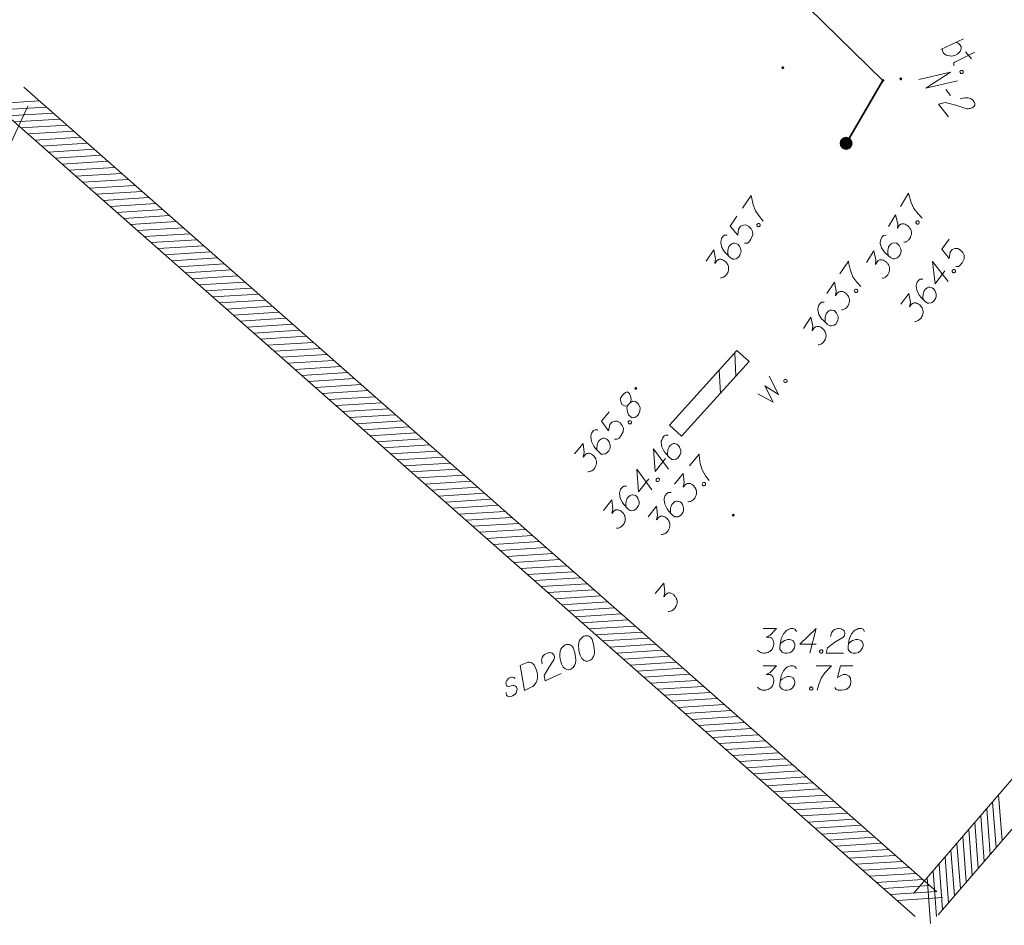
# Model space of a CAD drawing. Header units: metres. Extents: x 5555129 to 5556676, y 5635595 to 5636517.
# Tile 195 of 255: x 5556433 to 5556463, y 5635980 to 5636008. Entities that reach past the tile are written whole.
import ezdxf

# ---------------------------------------------------------------- set-up
doc = ezdxf.new("R2010")
doc.units = ezdxf.units.M
doc.header["$MEASUREMENT"] = 0
doc.linetypes.add('L_0_04', pattern=[1.5, 1, -0.5])
for name, color, linetype, lineweight in [('#digitalizacja', 7, 'Continuous', 18), ('#przekroje', 7, 'L_0_04', 18), ('#skartowane', 7, 'Continuous', 18), ('#zakres', 7, 'Continuous', 18)]:
    doc.layers.add(name, color=color, linetype=linetype, lineweight=lineweight)

# ---------------------------------------------------------------- blocks, each defined once
blk = doc.blocks.new('*U1899')
at = {"layer": '#skartowane', "color": 7, "linetype": 'ByBlock', "lineweight": 18}
blk.add_line((5555346.953, 5636248.832), (5555347.654, 5636249.163), dxfattribs=at)
at = {"layer": '#skartowane', "color": 7, "linetype": 'ByBlock', "lineweight": 18, "flags": 128}
blk.add_lwpolyline([(5555347.422, 5636249.054), (5555347.494, 5636249.022), (5555347.548, 5636248.967), (5555347.577, 5636248.914), (5555347.584, 5636248.851), (5555347.555, 5636248.765), (5555347.482, 5636248.696), (5555347.385, 5636248.646), (5555347.287, 5636248.626), (5555347.122, 5636248.657), (5555347.044, 5636248.723), (5555347.004, 5636248.79), (5555346.997, 5636248.853)], dxfattribs=at)
blk = doc.blocks.new('*U1900')
at = {"layer": '#skartowane', "color": 7, "linetype": 'ByBlock', "lineweight": 18}
for p, q in [((5555347.384, 5636248.445), (5555348.002, 5636248.746)), ((5555347.718, 5636248.763), (5555347.9, 5636248.545))]:
    blk.add_line(p, q, dxfattribs=at)
at = {"layer": '#skartowane', "color": 7, "linetype": 'ByBlock', "lineweight": 18, "flags": 128}
blk.add_lwpolyline([(5555347.362, 5636248.342), (5555347.358, 5636248.349), (5555347.355, 5636248.357), (5555347.353, 5636248.365), (5555347.351, 5636248.373), (5555347.351, 5636248.381), (5555347.351, 5636248.389), (5555347.352, 5636248.397), (5555347.354, 5636248.405), (5555347.357, 5636248.412), (5555347.361, 5636248.42), (5555347.365, 5636248.426), (5555347.37, 5636248.433), (5555347.376, 5636248.438), (5555347.382, 5636248.444), (5555347.389, 5636248.448)], dxfattribs=at)

msp = doc.modelspace()

# ---------------------------------------------------------------- hatches: boundary and pattern name
at = {"layer": '#skartowane', "linetype": 'Continuous', "lineweight": 18}
h = msp.add_hatch(color=7, dxfattribs=at)
edge = h.paths.add_edge_path()
edge.add_arc((5556456.682, 5636006.577), 0.045, 0, 360)
h = msp.add_hatch(color=7, dxfattribs=at)
edge = h.paths.add_edge_path()
edge.add_arc((5556459.752, 5636006.187), 0.045, 0, 360)
h = msp.add_hatch(color=7, dxfattribs=at)
edge = h.paths.add_edge_path()
edge.add_arc((5556460.302, 5636006.237), 0.045, 0, 360)
at = {"layer": '#skartowane', "linetype": 'Continuous', "lineweight": 35}
h = msp.add_hatch(color=7, dxfattribs=at)
edge = h.paths.add_edge_path()
edge.add_arc((5556458.622, 5636004.257), 0.175, 0, 360)
at = {"layer": '#skartowane', "linetype": 'Continuous', "lineweight": 18}
h = msp.add_hatch(color=7, dxfattribs=at)
edge = h.paths.add_edge_path()
edge.add_arc((5556452.172, 5635996.737), 0.045, 0, 360)
h = msp.add_hatch(color=7, dxfattribs=at)
edge = h.paths.add_edge_path()
edge.add_arc((5556455.162, 5635992.847), 0.045, 0, 360)

# ---------------------------------------------------------------- linework, layer by layer
at = {"layer": '#digitalizacja', "color": 36, "linetype": 'Continuous', "lineweight": 18, "true_color": 0x7d3300, "flags": 128}
for points in [[(5556456.079, 5635989.363), (5556456.493, 5635989.363), (5556456.298, 5635989.162), (5556456.168, 5635989.097), (5556456.274, 5635989.097), (5556456.298, 5635989.091), (5556456.31, 5635989.085), (5556456.321, 5635989.079), (5556456.333, 5635989.073), (5556456.357, 5635989.056), (5556456.369, 5635989.038), (5556456.38, 5635989.02), (5556456.386, 5635989.003), (5556456.398, 5635988.961), (5556456.404, 5635988.926), (5556456.404, 5635988.908), (5556456.404, 5635988.884), (5556456.398, 5635988.849), (5556456.392, 5635988.825), (5556456.386, 5635988.802), (5556456.38, 5635988.784), (5556456.375, 5635988.772), (5556456.369, 5635988.761), (5556456.363, 5635988.749), (5556456.351, 5635988.731), (5556456.333, 5635988.707), (5556456.316, 5635988.69), (5556456.304, 5635988.678), (5556456.286, 5635988.666), (5556456.268, 5635988.654), (5556456.245, 5635988.642), (5556456.233, 5635988.636), (5556456.192, 5635988.625), (5556456.156, 5635988.619), (5556456.132, 5635988.613), (5556456.091, 5635988.613), (5556456.044, 5635988.619), (5556456.026, 5635988.625), (5556456.009, 5635988.631), (5556455.991, 5635988.636), (5556455.973, 5635988.648), (5556455.955, 5635988.66), (5556455.926, 5635988.684), (5556455.908, 5635988.707)], [(5556457.101, 5635989.28), (5556457.054, 5635989.345), (5556457.001, 5635989.363), (5556456.918, 5635989.363), (5556456.859, 5635989.339), (5556456.823, 5635989.327), (5556456.794, 5635989.31), (5556456.699, 5635989.203), (5556456.634, 5635989.062), (5556456.617, 5635988.985), (5556456.593, 5635988.814), (5556456.593, 5635988.725), (5556456.617, 5635988.69), (5556456.664, 5635988.642), (5556456.682, 5635988.631), (5556456.741, 5635988.613), (5556456.817, 5635988.613), (5556456.877, 5635988.625), (5556456.918, 5635988.636), (5556456.977, 5635988.684), (5556457.036, 5635988.778), (5556457.054, 5635988.837), (5556457.054, 5635988.884), (5556457.024, 5635988.961), (5556457.001, 5635988.991), (5556456.959, 5635989.014), (5556456.888, 5635989.032), (5556456.835, 5635989.032), (5556456.77, 5635989.014), (5556456.729, 5635988.997), (5556456.658, 5635988.949), (5556456.623, 5635988.92), (5556456.605, 5635988.902)], [(5556457.709, 5635988.89), (5556457.201, 5635988.89), (5556457.709, 5635989.363), (5556457.508, 5635988.613)], [(5556458.146, 5635989.127), (5556458.176, 5635989.239), (5556458.223, 5635989.31), (5556458.276, 5635989.339), (5556458.329, 5635989.357), (5556458.37, 5635989.363), (5556458.4, 5635989.363), (5556458.453, 5635989.357), (5556458.489, 5635989.345), (5556458.506, 5635989.339), (5556458.542, 5635989.321), (5556458.559, 5635989.298), (5556458.571, 5635989.274), (5556458.577, 5635989.257), (5556458.583, 5635989.233), (5556458.583, 5635989.203), (5556458.577, 5635989.174), (5556458.571, 5635989.156), (5556458.559, 5635989.133), (5556458.542, 5635989.109), (5556458.524, 5635989.091), (5556458.282, 5635988.944), (5556458.052, 5635988.772), (5556458.01, 5635988.613), (5556458.548, 5635988.613)], [(5556459.191, 5635989.28), (5556459.144, 5635989.345), (5556459.091, 5635989.363), (5556459.008, 5635989.363), (5556458.949, 5635989.339), (5556458.914, 5635989.327), (5556458.884, 5635989.31), (5556458.79, 5635989.203), (5556458.725, 5635989.062), (5556458.707, 5635988.985), (5556458.683, 5635988.814), (5556458.683, 5635988.725), (5556458.707, 5635988.69), (5556458.754, 5635988.642), (5556458.772, 5635988.631), (5556458.831, 5635988.613), (5556458.908, 5635988.613), (5556458.967, 5635988.625), (5556459.008, 5635988.636), (5556459.067, 5635988.684), (5556459.126, 5635988.778), (5556459.144, 5635988.837), (5556459.144, 5635988.884), (5556459.115, 5635988.961), (5556459.091, 5635988.991), (5556459.05, 5635989.014), (5556458.979, 5635989.032), (5556458.926, 5635989.032), (5556458.861, 5635989.014), (5556458.819, 5635988.997), (5556458.748, 5635988.949), (5556458.713, 5635988.92), (5556458.695, 5635988.902)], [(5556450.589, 5635989.134), (5556450.578, 5635989.129), (5556450.548, 5635989.109), (5556450.529, 5635989.094), (5556450.516, 5635989.081), (5556450.494, 5635989.058), (5556450.469, 5635989.027), (5556450.45, 5635988.999), (5556450.433, 5635988.965), (5556450.426, 5635988.936), (5556450.423, 5635988.902), (5556450.419, 5635988.867), (5556450.417, 5635988.828), (5556450.417, 5635988.801), (5556450.421, 5635988.764), (5556450.429, 5635988.703), (5556450.45, 5635988.615), (5556450.469, 5635988.546), (5556450.496, 5635988.487), (5556450.521, 5635988.447), (5556450.565, 5635988.408), (5556450.593, 5635988.389), (5556450.635, 5635988.369), (5556450.677, 5635988.362), (5556450.695, 5635988.364), (5556450.73, 5635988.374), (5556450.757, 5635988.386), (5556450.797, 5635988.411), (5556450.83, 5635988.439), (5556450.849, 5635988.467), (5556450.875, 5635988.512), (5556450.883, 5635988.535), (5556450.895, 5635988.566), (5556450.901, 5635988.595), (5556450.905, 5635988.616), (5556450.903, 5635988.648), (5556450.903, 5635988.661), (5556450.902, 5635988.693), (5556450.898, 5635988.73), (5556450.894, 5635988.767), (5556450.889, 5635988.791), (5556450.887, 5635988.81), (5556450.883, 5635988.834), (5556450.871, 5635988.887), (5556450.864, 5635988.916), (5556450.857, 5635988.945), (5556450.845, 5635988.985), (5556450.829, 5635989.036), (5556450.821, 5635989.052), (5556450.806, 5635989.071), (5556450.791, 5635989.09), (5556450.76, 5635989.115), (5556450.734, 5635989.129), (5556450.71, 5635989.138), (5556450.682, 5635989.144), (5556450.655, 5635989.145), (5556450.637, 5635989.143), (5556450.618, 5635989.141), (5556450.589, 5635989.134)], [(5556449.303, 5635988.284), (5556449.283, 5635988.398), (5556449.296, 5635988.482), (5556449.332, 5635988.531), (5556449.373, 5635988.569), (5556449.408, 5635988.592), (5556449.435, 5635988.604), (5556449.486, 5635988.621), (5556449.523, 5635988.625), (5556449.541, 5635988.627), (5556449.581, 5635988.626), (5556449.607, 5635988.612), (5556449.628, 5635988.595), (5556449.64, 5635988.582), (5556449.656, 5635988.563), (5556449.668, 5635988.536), (5556449.675, 5635988.506), (5556449.677, 5635988.488), (5556449.676, 5635988.461), (5556449.67, 5635988.433), (5556449.661, 5635988.409), (5556449.503, 5635988.174), (5556449.365, 5635987.922), (5556449.394, 5635987.76), (5556449.882, 5635987.984)], [(5556450.015, 5635988.87), (5556450.004, 5635988.865), (5556449.974, 5635988.845), (5556449.955, 5635988.83), (5556449.942, 5635988.817), (5556449.92, 5635988.794), (5556449.895, 5635988.763), (5556449.875, 5635988.735), (5556449.858, 5635988.701), (5556449.852, 5635988.672), (5556449.848, 5635988.638), (5556449.845, 5635988.604), (5556449.843, 5635988.564), (5556449.842, 5635988.538), (5556449.846, 5635988.501), (5556449.855, 5635988.44), (5556449.876, 5635988.352), (5556449.895, 5635988.282), (5556449.922, 5635988.223), (5556449.947, 5635988.183), (5556449.991, 5635988.145), (5556450.019, 5635988.125), (5556450.061, 5635988.105), (5556450.103, 5635988.098), (5556450.121, 5635988.101), (5556450.156, 5635988.11), (5556450.183, 5635988.122), (5556450.223, 5635988.147), (5556450.256, 5635988.175), (5556450.275, 5635988.204), (5556450.3, 5635988.248), (5556450.309, 5635988.271), (5556450.321, 5635988.303), (5556450.327, 5635988.331), (5556450.33, 5635988.353), (5556450.329, 5635988.384), (5556450.329, 5635988.397), (5556450.328, 5635988.429), (5556450.324, 5635988.466), (5556450.32, 5635988.504), (5556450.315, 5635988.527), (5556450.313, 5635988.546), (5556450.309, 5635988.57), (5556450.297, 5635988.623), (5556450.29, 5635988.652), (5556450.283, 5635988.682), (5556450.271, 5635988.722), (5556450.254, 5635988.773), (5556450.247, 5635988.789), (5556450.232, 5635988.808), (5556450.217, 5635988.827), (5556450.186, 5635988.851), (5556450.16, 5635988.865), (5556450.136, 5635988.874), (5556450.107, 5635988.88), (5556450.081, 5635988.881), (5556450.062, 5635988.879), (5556450.044, 5635988.877), (5556450.015, 5635988.87)], [(5556457.845, 5635988.713), (5556457.874, 5635988.713), (5556457.892, 5635988.701), (5556457.91, 5635988.678), (5556457.91, 5635988.648), (5556457.892, 5635988.625), (5556457.874, 5635988.613), (5556457.845, 5635988.613), (5556457.827, 5635988.625), (5556457.809, 5635988.648), (5556457.809, 5635988.678), (5556457.827, 5635988.701), (5556457.845, 5635988.713)], [(5556448.625, 5635988.232), (5556448.807, 5635988.316), (5556448.847, 5635988.328), (5556448.866, 5635988.33), (5556448.898, 5635988.331), (5556448.919, 5635988.328), (5556448.94, 5635988.325), (5556448.979, 5635988.31), (5556449.005, 5635988.296), (5556449.056, 5635988.255), (5556449.11, 5635988.137), (5556449.13, 5635988.081), (5556449.137, 5635988.051), (5556449.144, 5635988.022), (5556449.151, 5635987.993), (5556449.152, 5635987.961), (5556449.156, 5635987.924), (5556449.157, 5635987.866), (5556449.156, 5635987.839), (5556449.14, 5635987.761), (5556449.117, 5635987.711), (5556449.087, 5635987.665), (5556449.048, 5635987.621), (5556449.01, 5635987.59), (5556448.965, 5635987.563), (5556448.755, 5635987.467), (5556448.625, 5635988.232)], [(5556456.079, 5635988.223), (5556456.493, 5635988.223), (5556456.298, 5635988.022), (5556456.168, 5635987.957), (5556456.274, 5635987.957), (5556456.298, 5635987.951), (5556456.31, 5635987.945), (5556456.321, 5635987.94), (5556456.333, 5635987.934), (5556456.357, 5635987.916), (5556456.369, 5635987.898), (5556456.38, 5635987.881), (5556456.386, 5635987.863), (5556456.398, 5635987.822), (5556456.404, 5635987.786), (5556456.404, 5635987.768), (5556456.404, 5635987.745), (5556456.398, 5635987.709), (5556456.392, 5635987.686), (5556456.386, 5635987.662), (5556456.38, 5635987.644), (5556456.375, 5635987.633), (5556456.369, 5635987.621), (5556456.363, 5635987.609), (5556456.351, 5635987.591), (5556456.333, 5635987.568), (5556456.316, 5635987.55), (5556456.304, 5635987.538), (5556456.286, 5635987.526), (5556456.268, 5635987.514), (5556456.245, 5635987.503), (5556456.233, 5635987.497), (5556456.192, 5635987.485), (5556456.156, 5635987.479), (5556456.132, 5635987.473), (5556456.091, 5635987.473), (5556456.044, 5635987.479), (5556456.026, 5635987.485), (5556456.009, 5635987.491), (5556455.991, 5635987.497), (5556455.973, 5635987.508), (5556455.955, 5635987.52), (5556455.926, 5635987.544), (5556455.908, 5635987.568)], [(5556457.101, 5635988.14), (5556457.054, 5635988.205), (5556457.001, 5635988.223), (5556456.918, 5635988.223), (5556456.859, 5635988.199), (5556456.823, 5635988.188), (5556456.794, 5635988.17), (5556456.699, 5635988.064), (5556456.634, 5635987.922), (5556456.617, 5635987.845), (5556456.593, 5635987.674), (5556456.593, 5635987.585), (5556456.617, 5635987.55), (5556456.664, 5635987.503), (5556456.682, 5635987.491), (5556456.741, 5635987.473), (5556456.817, 5635987.473), (5556456.877, 5635987.485), (5556456.918, 5635987.497), (5556456.977, 5635987.544), (5556457.036, 5635987.638), (5556457.054, 5635987.697), (5556457.054, 5635987.745), (5556457.024, 5635987.822), (5556457.001, 5635987.851), (5556456.959, 5635987.875), (5556456.888, 5635987.892), (5556456.835, 5635987.892), (5556456.77, 5635987.875), (5556456.729, 5635987.857), (5556456.658, 5635987.81), (5556456.623, 5635987.78), (5556456.605, 5635987.762)], [(5556457.703, 5635988.223), (5556458.176, 5635988.223), (5556458.146, 5635988.193), (5556457.975, 5635988.01), (5556457.857, 5635987.845), (5556457.786, 5635987.65), (5556457.739, 5635987.473)], [(5556458.825, 5635988.223), (5556458.453, 5635988.223), (5556458.359, 5635987.869), (5556458.53, 5635987.957), (5556458.63, 5635987.957), (5556458.713, 5635987.904), (5556458.76, 5635987.845), (5556458.772, 5635987.745), (5556458.754, 5635987.644), (5556458.707, 5635987.562), (5556458.624, 5635987.497), (5556458.483, 5635987.473), (5556458.376, 5635987.473), (5556458.323, 5635987.497), (5556458.276, 5635987.562)], [(5556448.474, 5635987.838), (5556448.441, 5635987.868), (5556448.391, 5635987.878), (5556448.354, 5635987.874), (5556448.303, 5635987.857), (5556448.263, 5635987.832), (5556448.213, 5635987.77), (5556448.19, 5635987.708), (5556448.191, 5635987.663), (5556448.205, 5635987.617), (5556448.228, 5635987.595), (5556448.257, 5635987.589), (5556448.27, 5635987.589), (5556448.308, 5635987.593), (5556448.348, 5635987.604), (5556448.406, 5635987.618), (5556448.443, 5635987.622), (5556448.485, 5635987.603), (5556448.513, 5635987.57), (5556448.53, 5635987.519), (5556448.528, 5635987.466), (5556448.507, 5635987.398), (5556448.48, 5635987.36), (5556448.442, 5635987.329), (5556448.39, 5635987.299), (5556448.323, 5635987.275), (5556448.271, 5635987.277), (5556448.237, 5635987.294), (5556448.209, 5635987.326), (5556448.192, 5635987.364), (5556448.193, 5635987.404)], [(5556457.538, 5635987.573), (5556457.567, 5635987.573), (5556457.585, 5635987.562), (5556457.603, 5635987.538), (5556457.603, 5635987.508), (5556457.585, 5635987.485), (5556457.567, 5635987.473), (5556457.538, 5635987.473), (5556457.52, 5635987.485), (5556457.502, 5635987.508), (5556457.502, 5635987.538), (5556457.52, 5635987.562), (5556457.538, 5635987.573)]]:
    msp.add_lwpolyline(points, dxfattribs=at)
at = {"layer": '#przekroje', "color": 7, "linetype": 'Continuous'}
msp.add_line((5556461.679, 5636005.911), (5556461.827, 5636005.725), dxfattribs=at)
at = {"layer": '#przekroje', "color": 7, "linetype": 'Continuous', "flags": 128}
for points in [[(5556460.856, 5636006.217), (5556461.827, 5636006.442), (5556461.069, 5636005.949), (5556462.041, 5636006.173)], [(5556462.119, 5636005.62), (5556462.264, 5636005.654), (5556462.372, 5636005.654), (5556462.437, 5636005.63), (5556462.488, 5636005.6), (5556462.519, 5636005.572), (5556462.536, 5636005.551), (5556462.56, 5636005.509), (5556462.568, 5636005.477), (5556462.571, 5636005.461), (5556462.572, 5636005.426), (5556462.555, 5636005.402), (5556462.535, 5636005.381), (5556462.518, 5636005.368), (5556462.495, 5636005.352), (5556462.461, 5636005.337), (5556462.424, 5636005.327), (5556462.401, 5636005.323), (5556462.367, 5636005.32), (5556462.329, 5636005.321), (5556462.299, 5636005.325), (5556461.99, 5636005.429), (5556461.66, 5636005.513), (5556461.455, 5636005.464), (5556461.768, 5636005.071)]]:
    msp.add_lwpolyline(points, dxfattribs=at)
at = {"layer": '#skartowane', "color": 7, "linetype": 'Continuous', "lineweight": 18}
for p, q in [((5556455.276, 5635997.895), (5556453.206, 5635995.605)), ((5556455.242, 5635997.112), (5556455.207, 5635997.818)), ((5556455.647, 5635997.56), (5556455.276, 5635997.895)), ((5556455.647, 5635997.56), (5556453.577, 5635995.27)), ((5556454.768, 5635996.587), (5556454.732, 5635997.294)), ((5556453.577, 5635995.27), (5556453.206, 5635995.605))]:
    msp.add_line(p, q, dxfattribs=at)
at = {"layer": '#skartowane', "color": 7, "linetype": 'Continuous', "lineweight": 35, "flags": 128}
msp.add_lwpolyline([(5556458.622, 5636004.257), (5556459.752, 5636006.187), (5556443.292, 5636022.297)], dxfattribs=at)
at = {"layer": '#skartowane', "color": 7, "linetype": 'Continuous', "lineweight": 18, "flags": 128}
for points in [[(5556462.196, 5636006.492), (5556462.215, 5636006.469), (5556462.217, 5636006.448), (5556462.21, 5636006.419), (5556462.188, 5636006.4), (5556462.158, 5636006.399), (5556462.138, 5636006.405), (5556462.119, 5636006.428), (5556462.116, 5636006.449), (5556462.123, 5636006.478), (5556462.146, 5636006.496), (5556462.175, 5636006.498), (5556462.196, 5636006.492)], [(5556455.445, 5636002.27), (5556455.713, 5636002.659), (5556455.72, 5636002.618), (5556455.774, 5636002.373), (5556455.844, 5636002.182), (5556455.964, 5636002.014), (5556456.084, 5636001.874)], [(5556460.296, 5636002.32), (5556460.542, 5636002.724), (5556460.552, 5636002.683), (5556460.619, 5636002.442), (5556460.699, 5636002.255), (5556460.829, 5636002.093), (5556460.956, 5636001.961)], [(5556455.275, 5636002.022), (5556455.064, 5636001.715), (5556455.303, 5636001.437), (5556455.327, 5636001.628), (5556455.384, 5636001.711), (5556455.474, 5636001.749), (5556455.55, 5636001.754), (5556455.639, 5636001.707), (5556455.712, 5636001.636), (5556455.753, 5636001.55), (5556455.76, 5636001.445), (5556455.699, 5636001.315), (5556455.639, 5636001.227), (5556455.589, 5636001.197), (5556455.509, 5636001.195)], [(5556459.925, 5636001.71), (5556460.14, 5636002.063), (5556460.21, 5636001.792), (5556460.198, 5636001.647), (5556460.254, 5636001.738), (5556460.271, 5636001.755), (5556460.282, 5636001.762), (5556460.293, 5636001.769), (5556460.305, 5636001.776), (5556460.332, 5636001.787), (5556460.353, 5636001.788), (5556460.374, 5636001.789), (5556460.393, 5636001.785), (5556460.434, 5636001.774), (5556460.467, 5636001.76), (5556460.483, 5636001.751), (5556460.503, 5636001.739), (5556460.53, 5636001.715), (5556460.547, 5636001.698), (5556460.564, 5636001.681), (5556460.576, 5636001.667), (5556460.583, 5636001.655), (5556460.59, 5636001.644), (5556460.597, 5636001.633), (5556460.606, 5636001.614), (5556460.617, 5636001.586), (5556460.623, 5636001.562), (5556460.627, 5636001.546), (5556460.628, 5636001.524), (5556460.629, 5636001.503), (5556460.627, 5636001.477), (5556460.626, 5636001.464), (5556460.614, 5636001.422), (5556460.601, 5636001.389), (5556460.594, 5636001.366), (5556460.572, 5636001.33), (5556460.543, 5636001.293), (5556460.529, 5636001.281), (5556460.514, 5636001.269), (5556460.5, 5636001.257), (5556460.481, 5636001.248), (5556460.462, 5636001.239), (5556460.426, 5636001.226), (5556460.397, 5636001.223)], [(5556455.887, 5636001.766), (5556455.904, 5636001.79), (5556455.924, 5636001.798), (5556455.953, 5636001.799), (5556455.978, 5636001.783), (5556455.987, 5636001.755), (5556455.987, 5636001.733), (5556455.97, 5636001.709), (5556455.95, 5636001.701), (5556455.921, 5636001.7), (5556455.896, 5636001.717), (5556455.887, 5636001.745), (5556455.887, 5636001.766)], [(5556460.766, 5636001.842), (5556460.781, 5636001.867), (5556460.8, 5636001.876), (5556460.83, 5636001.879), (5556460.855, 5636001.863), (5556460.866, 5636001.836), (5556460.867, 5636001.815), (5556460.851, 5636001.79), (5556460.832, 5636001.781), (5556460.803, 5636001.778), (5556460.778, 5636001.793), (5556460.767, 5636001.82), (5556460.766, 5636001.842)], [(5556454.975, 5636001.439), (5556454.895, 5636001.437), (5556454.85, 5636001.404), (5556454.803, 5636001.335), (5556454.79, 5636001.273), (5556454.779, 5636001.237), (5556454.777, 5636001.203), (5556454.811, 5636001.065), (5556454.891, 5636000.931), (5556454.944, 5636000.873), (5556455.072, 5636000.757), (5556455.145, 5636000.707), (5556455.188, 5636000.706), (5556455.254, 5636000.718), (5556455.273, 5636000.726), (5556455.321, 5636000.765), (5556455.365, 5636000.828), (5556455.389, 5636000.883), (5556455.402, 5636000.924), (5556455.397, 5636001), (5556455.352, 5636001.102), (5556455.314, 5636001.15), (5556455.275, 5636001.176), (5556455.195, 5636001.196), (5556455.157, 5636001.193), (5556455.114, 5636001.172), (5556455.059, 5636001.124), (5556455.029, 5636001.08), (5556455.007, 5636001.016), (5556454.998, 5636000.972), (5556454.997, 5636000.887), (5556455.001, 5636000.841), (5556455.006, 5636000.817)], [(5556459.855, 5636001.435), (5556459.775, 5636001.428), (5556459.732, 5636001.392), (5556459.689, 5636001.321), (5556459.679, 5636001.258), (5556459.671, 5636001.222), (5556459.67, 5636001.187), (5556459.712, 5636001.052), (5556459.8, 5636000.922), (5556459.856, 5636000.867), (5556459.99, 5636000.758), (5556460.066, 5636000.712), (5556460.108, 5636000.714), (5556460.173, 5636000.73), (5556460.192, 5636000.739), (5556460.238, 5636000.78), (5556460.278, 5636000.846), (5556460.299, 5636000.902), (5556460.31, 5636000.944), (5556460.3, 5636001.019), (5556460.25, 5636001.118), (5556460.209, 5636001.164), (5556460.169, 5636001.189), (5556460.088, 5636001.203), (5556460.05, 5636001.199), (5556460.009, 5636001.175), (5556459.957, 5636001.124), (5556459.929, 5636001.079), (5556459.91, 5636001.014), (5556459.904, 5636000.969), (5556459.908, 5636000.884), (5556459.915, 5636000.839), (5556459.92, 5636000.814)], [(5556461.783, 5636001.312), (5556461.561, 5636001.014), (5556461.789, 5636000.726), (5556461.82, 5636000.917), (5556461.88, 5636000.997), (5556461.972, 5636001.032), (5556462.048, 5636001.035), (5556462.135, 5636000.984), (5556462.205, 5636000.91), (5556462.243, 5636000.823), (5556462.246, 5636000.718), (5556462.181, 5636000.59), (5556462.117, 5636000.505), (5556462.067, 5636000.476), (5556461.986, 5636000.477)], [(5556454.329, 5636000.644), (5556454.563, 5636000.985), (5556454.618, 5636000.711), (5556454.598, 5636000.567), (5556454.658, 5636000.654), (5556454.676, 5636000.67), (5556454.688, 5636000.677), (5556454.699, 5636000.683), (5556454.711, 5636000.69), (5556454.739, 5636000.699), (5556454.76, 5636000.699), (5556454.782, 5636000.698), (5556454.8, 5636000.693), (5556454.84, 5636000.68), (5556454.873, 5636000.664), (5556454.887, 5636000.654), (5556454.907, 5636000.641), (5556454.933, 5636000.616), (5556454.949, 5636000.598), (5556454.965, 5636000.58), (5556454.976, 5636000.565), (5556454.983, 5636000.553), (5556454.989, 5636000.542), (5556454.995, 5636000.53), (5556455.003, 5636000.51), (5556455.013, 5636000.482), (5556455.017, 5636000.458), (5556455.02, 5636000.441), (5556455.02, 5636000.42), (5556455.02, 5636000.399), (5556455.016, 5636000.373), (5556455.014, 5636000.359), (5556455.001, 5636000.319), (5556454.986, 5636000.286), (5556454.977, 5636000.263), (5556454.954, 5636000.229), (5556454.922, 5636000.194), (5556454.907, 5636000.182), (5556454.892, 5636000.171), (5556454.877, 5636000.16), (5556454.858, 5636000.152), (5556454.838, 5636000.144), (5556454.802, 5636000.133), (5556454.772, 5636000.132)], [(5556459.254, 5636000.604), (5556459.469, 5636000.958), (5556459.539, 5636000.687), (5556459.527, 5636000.542), (5556459.582, 5636000.633), (5556459.599, 5636000.65), (5556459.611, 5636000.657), (5556459.622, 5636000.664), (5556459.633, 5636000.671), (5556459.66, 5636000.682), (5556459.682, 5636000.683), (5556459.703, 5636000.684), (5556459.721, 5636000.68), (5556459.763, 5636000.668), (5556459.796, 5636000.655), (5556459.811, 5636000.646), (5556459.831, 5636000.634), (5556459.859, 5636000.61), (5556459.876, 5636000.593), (5556459.893, 5636000.576), (5556459.905, 5636000.561), (5556459.912, 5636000.55), (5556459.919, 5636000.539), (5556459.926, 5636000.528), (5556459.935, 5636000.508), (5556459.946, 5636000.481), (5556459.952, 5636000.457), (5556459.956, 5636000.441), (5556459.957, 5636000.419), (5556459.958, 5636000.398), (5556459.955, 5636000.372), (5556459.954, 5636000.359), (5556459.943, 5636000.317), (5556459.93, 5636000.284), (5556459.922, 5636000.26), (5556459.901, 5636000.225), (5556459.871, 5636000.188), (5556459.857, 5636000.176), (5556459.843, 5636000.164), (5556459.829, 5636000.152), (5556459.809, 5636000.143), (5556459.79, 5636000.134), (5556459.755, 5636000.121), (5556459.725, 5636000.118)], [(5556458.431, 5636000.248), (5556458.694, 5636000.64), (5556458.702, 5636000.599), (5556458.759, 5636000.355), (5556458.831, 5636000.165), (5556458.953, 5635999.998), (5556459.074, 5635999.86)], [(5556461.655, 5636000.348), (5556461.352, 5635999.941), (5556461.276, 5636000.63), (5556461.758, 5636000.021)], [(5556460.979, 5636000.093), (5556460.899, 5636000.093), (5556460.853, 5636000.061), (5556460.804, 5635999.995), (5556460.787, 5635999.934), (5556460.776, 5635999.898), (5556460.772, 5635999.864), (5556460.801, 5635999.725), (5556460.876, 5635999.588), (5556460.927, 5635999.528), (5556461.05, 5635999.407), (5556461.121, 5635999.354), (5556461.164, 5635999.352), (5556461.23, 5635999.361), (5556461.25, 5635999.369), (5556461.3, 5635999.405), (5556461.345, 5635999.467), (5556461.371, 5635999.521), (5556461.386, 5635999.562), (5556461.384, 5635999.637), (5556461.343, 5635999.741), (5556461.306, 5635999.79), (5556461.268, 5635999.819), (5556461.189, 5635999.841), (5556461.151, 5635999.839), (5556461.108, 5635999.82), (5556461.051, 5635999.774), (5556461.02, 5635999.731), (5556460.995, 5635999.669), (5556460.985, 5635999.625), (5556460.98, 5635999.54), (5556460.983, 5635999.494), (5556460.986, 5635999.469)], [(5556461.878, 5636000.351), (5556461.896, 5636000.375), (5556461.916, 5636000.382), (5556461.945, 5636000.382), (5556461.969, 5636000.365), (5556461.977, 5636000.336), (5556461.976, 5636000.315), (5556461.959, 5636000.291), (5556461.939, 5636000.284), (5556461.909, 5636000.284), (5556461.885, 5636000.302), (5556461.877, 5636000.33), (5556461.878, 5636000.351)], [(5556458.033, 5635999.654), (5556458.264, 5635999.998), (5556458.322, 5635999.724), (5556458.303, 5635999.58), (5556458.363, 5635999.668), (5556458.381, 5635999.685), (5556458.392, 5635999.691), (5556458.404, 5635999.698), (5556458.415, 5635999.704), (5556458.443, 5635999.714), (5556458.464, 5635999.714), (5556458.485, 5635999.714), (5556458.504, 5635999.709), (5556458.544, 5635999.696), (5556458.577, 5635999.681), (5556458.592, 5635999.671), (5556458.612, 5635999.658), (5556458.638, 5635999.633), (5556458.654, 5635999.615), (5556458.67, 5635999.597), (5556458.682, 5635999.582), (5556458.688, 5635999.571), (5556458.695, 5635999.559), (5556458.701, 5635999.548), (5556458.709, 5635999.528), (5556458.719, 5635999.5), (5556458.724, 5635999.476), (5556458.727, 5635999.459), (5556458.727, 5635999.438), (5556458.727, 5635999.417), (5556458.724, 5635999.391), (5556458.722, 5635999.378), (5556458.709, 5635999.337), (5556458.694, 5635999.304), (5556458.686, 5635999.281), (5556458.663, 5635999.247), (5556458.632, 5635999.211), (5556458.617, 5635999.199), (5556458.602, 5635999.188), (5556458.587, 5635999.176), (5556458.568, 5635999.168), (5556458.548, 5635999.16), (5556458.512, 5635999.149), (5556458.482, 5635999.147)], [(5556458.879, 5635999.749), (5556458.895, 5635999.773), (5556458.915, 5635999.782), (5556458.944, 5635999.783), (5556458.969, 5635999.767), (5556458.979, 5635999.739), (5556458.979, 5635999.718), (5556458.962, 5635999.693), (5556458.942, 5635999.685), (5556458.913, 5635999.683), (5556458.888, 5635999.7), (5556458.879, 5635999.728), (5556458.879, 5635999.749)], [(5556460.303, 5635999.322), (5556460.55, 5635999.654), (5556460.595, 5635999.378), (5556460.569, 5635999.235), (5556460.633, 5635999.32), (5556460.651, 5635999.335), (5556460.663, 5635999.341), (5556460.675, 5635999.347), (5556460.687, 5635999.353), (5556460.715, 5635999.362), (5556460.736, 5635999.361), (5556460.758, 5635999.36), (5556460.775, 5635999.354), (5556460.816, 5635999.339), (5556460.848, 5635999.322), (5556460.862, 5635999.311), (5556460.881, 5635999.297), (5556460.906, 5635999.272), (5556460.921, 5635999.253), (5556460.937, 5635999.234), (5556460.947, 5635999.219), (5556460.953, 5635999.207), (5556460.959, 5635999.195), (5556460.965, 5635999.183), (5556460.972, 5635999.163), (5556460.981, 5635999.135), (5556460.984, 5635999.11), (5556460.987, 5635999.094), (5556460.986, 5635999.072), (5556460.984, 5635999.051), (5556460.98, 5635999.025), (5556460.978, 5635999.012), (5556460.962, 5635998.972), (5556460.946, 5635998.94), (5556460.937, 5635998.917), (5556460.912, 5635998.884), (5556460.879, 5635998.85), (5556460.864, 5635998.839), (5556460.848, 5635998.828), (5556460.833, 5635998.818), (5556460.813, 5635998.811), (5556460.793, 5635998.803), (5556460.756, 5635998.794), (5556460.727, 5635998.794)], [(5556457.951, 5635999.383), (5556457.871, 5635999.38), (5556457.826, 5635999.345), (5556457.78, 5635999.277), (5556457.767, 5635999.215), (5556457.757, 5635999.179), (5556457.755, 5635999.144), (5556457.791, 5635999.006), (5556457.873, 5635998.874), (5556457.926, 5635998.816), (5556458.055, 5635998.701), (5556458.129, 5635998.652), (5556458.172, 5635998.652), (5556458.237, 5635998.665), (5556458.257, 5635998.673), (5556458.304, 5635998.712), (5556458.347, 5635998.776), (5556458.37, 5635998.831), (5556458.384, 5635998.872), (5556458.377, 5635998.948), (5556458.332, 5635999.049), (5556458.292, 5635999.097), (5556458.253, 5635999.123), (5556458.173, 5635999.142), (5556458.135, 5635999.138), (5556458.093, 5635999.117), (5556458.038, 5635999.068), (5556458.009, 5635999.024), (5556457.987, 5635998.96), (5556457.979, 5635998.916), (5556457.979, 5635998.831), (5556457.984, 5635998.785), (5556457.988, 5635998.76)], [(5556457.313, 5635998.58), (5556457.543, 5635998.924), (5556457.602, 5635998.65), (5556457.583, 5635998.506), (5556457.642, 5635998.594), (5556457.661, 5635998.61), (5556457.672, 5635998.617), (5556457.683, 5635998.624), (5556457.695, 5635998.63), (5556457.723, 5635998.64), (5556457.744, 5635998.64), (5556457.765, 5635998.64), (5556457.783, 5635998.635), (5556457.824, 5635998.622), (5556457.857, 5635998.607), (5556457.872, 5635998.597), (5556457.891, 5635998.584), (5556457.918, 5635998.559), (5556457.934, 5635998.541), (5556457.95, 5635998.523), (5556457.962, 5635998.508), (5556457.968, 5635998.497), (5556457.975, 5635998.485), (5556457.981, 5635998.474), (5556457.989, 5635998.454), (5556457.999, 5635998.426), (5556458.004, 5635998.402), (5556458.007, 5635998.385), (5556458.007, 5635998.364), (5556458.007, 5635998.343), (5556458.004, 5635998.316), (5556458.002, 5635998.303), (5556457.989, 5635998.262), (5556457.974, 5635998.23), (5556457.966, 5635998.207), (5556457.943, 5635998.172), (5556457.912, 5635998.137), (5556457.897, 5635998.125), (5556457.882, 5635998.114), (5556457.867, 5635998.102), (5556457.848, 5635998.094), (5556457.828, 5635998.086), (5556457.792, 5635998.075), (5556457.762, 5635998.073)], [(5556455.912, 5635996.571), (5556456.384, 5635996.311), (5556456.135, 5635996.819), (5556456.545, 5635996.551), (5556456.263, 5635997.117)], [(5556456.712, 5635996.98), (5556456.728, 5635997.004), (5556456.748, 5635997.012), (5556456.778, 5635997.014), (5556456.802, 5635996.997), (5556456.812, 5635996.969), (5556456.812, 5635996.948), (5556456.795, 5635996.924), (5556456.776, 5635996.916), (5556456.746, 5635996.914), (5556456.722, 5635996.93), (5556456.712, 5635996.958), (5556456.712, 5635996.98)], [(5556451.943, 5635996.233), (5556451.995, 5635996.297), (5556452.005, 5635996.319), (5556452.027, 5635996.393), (5556452.024, 5635996.464), (5556451.975, 5635996.58), (5556451.907, 5635996.628), (5556451.858, 5635996.615), (5556451.792, 5635996.562), (5556451.755, 5635996.516), (5556451.697, 5635996.418), (5556451.698, 5635996.372), (5556451.729, 5635996.27), (5556451.748, 5635996.247), (5556451.825, 5635996.2), (5556451.867, 5635996.196), (5556451.943, 5635996.233), (5556451.902, 5635996.145), (5556451.914, 5635996.02), (5556451.953, 5635995.928), (5556451.972, 5635995.904), (5556452.063, 5635995.838), (5556452.142, 5635995.842), (5556452.205, 5635995.882), (5556452.25, 5635995.937), (5556452.298, 5635996.043), (5556452.309, 5635996.14), (5556452.26, 5635996.249), (5556452.237, 5635996.276), (5556452.16, 5635996.331), (5556452.066, 5635996.346), (5556451.995, 5635996.297)], [(5556451.352, 5635996.022), (5556451.117, 5635995.733), (5556451.332, 5635995.436), (5556451.371, 5635995.625), (5556451.435, 5635995.703), (5556451.528, 5635995.733), (5556451.604, 5635995.733), (5556451.689, 5635995.678), (5556451.755, 5635995.601), (5556451.79, 5635995.512), (5556451.788, 5635995.407), (5556451.717, 5635995.282), (5556451.649, 5635995.2), (5556451.598, 5635995.174), (5556451.517, 5635995.178)], [(5556451.941, 5635995.717), (5556451.96, 5635995.739), (5556451.98, 5635995.746), (5556452.009, 5635995.745), (5556452.032, 5635995.726), (5556452.039, 5635995.697), (5556452.037, 5635995.676), (5556452.019, 5635995.653), (5556451.998, 5635995.647), (5556451.969, 5635995.648), (5556451.946, 5635995.667), (5556451.939, 5635995.695), (5556451.941, 5635995.717)], [(5556451.005, 5635995.466), (5556450.925, 5635995.47), (5556450.878, 5635995.44), (5556450.826, 5635995.376), (5556450.807, 5635995.316), (5556450.793, 5635995.281), (5556450.788, 5635995.247), (5556450.811, 5635995.106), (5556450.88, 5635994.966), (5556450.928, 5635994.904), (5556451.046, 5635994.778), (5556451.115, 5635994.722), (5556451.157, 5635994.718), (5556451.224, 5635994.724), (5556451.244, 5635994.731), (5556451.295, 5635994.765), (5556451.344, 5635994.825), (5556451.372, 5635994.878), (5556451.389, 5635994.917), (5556451.389, 5635994.993), (5556451.353, 5635995.098), (5556451.319, 5635995.149), (5556451.282, 5635995.179), (5556451.204, 5635995.205), (5556451.166, 5635995.205), (5556451.122, 5635995.188), (5556451.063, 5635995.144), (5556451.03, 5635995.103), (5556451.002, 5635995.042), (5556450.99, 5635994.999), (5556450.982, 5635994.914), (5556450.982, 5635994.868), (5556450.985, 5635994.843)], [(5556453.167, 5635995.302), (5556453.087, 5635995.306), (5556453.039, 5635995.276), (5556452.987, 5635995.212), (5556452.968, 5635995.151), (5556452.955, 5635995.116), (5556452.95, 5635995.082), (5556452.973, 5635994.942), (5556453.042, 5635994.802), (5556453.09, 5635994.74), (5556453.208, 5635994.613), (5556453.276, 5635994.557), (5556453.319, 5635994.553), (5556453.385, 5635994.56), (5556453.406, 5635994.566), (5556453.457, 5635994.601), (5556453.505, 5635994.66), (5556453.533, 5635994.713), (5556453.55, 5635994.753), (5556453.551, 5635994.829), (5556453.515, 5635994.934), (5556453.48, 5635994.985), (5556453.444, 5635995.015), (5556453.366, 5635995.041), (5556453.328, 5635995.041), (5556453.283, 5635995.024), (5556453.225, 5635994.98), (5556453.191, 5635994.939), (5556453.164, 5635994.877), (5556453.152, 5635994.834), (5556453.144, 5635994.749), (5556453.144, 5635994.703), (5556453.147, 5635994.678)], [(5556450.296, 5635994.726), (5556450.557, 5635995.047), (5556450.59, 5635994.769), (5556450.558, 5635994.627), (5556450.625, 5635994.709), (5556450.644, 5635994.724), (5556450.657, 5635994.729), (5556450.669, 5635994.735), (5556450.681, 5635994.74), (5556450.709, 5635994.747), (5556450.73, 5635994.745), (5556450.752, 5635994.743), (5556450.769, 5635994.737), (5556450.809, 5635994.72), (5556450.84, 5635994.702), (5556450.854, 5635994.691), (5556450.872, 5635994.676), (5556450.896, 5635994.649), (5556450.91, 5635994.629), (5556450.925, 5635994.61), (5556450.935, 5635994.594), (5556450.94, 5635994.582), (5556450.946, 5635994.57), (5556450.951, 5635994.558), (5556450.957, 5635994.538), (5556450.964, 5635994.509), (5556450.967, 5635994.484), (5556450.969, 5635994.467), (5556450.967, 5635994.446), (5556450.965, 5635994.425), (5556450.959, 5635994.399), (5556450.956, 5635994.386), (5556450.939, 5635994.347), (5556450.921, 5635994.316), (5556450.911, 5635994.294), (5556450.885, 5635994.262), (5556450.85, 5635994.229), (5556450.834, 5635994.219), (5556450.819, 5635994.209), (5556450.803, 5635994.199), (5556450.783, 5635994.192), (5556450.762, 5635994.186), (5556450.725, 5635994.178), (5556450.696, 5635994.179)], [(5556453.085, 5635994.584), (5556452.764, 5635994.19), (5556452.719, 5635994.882), (5556453.173, 5635994.253)], [(5556453.815, 5635994.356), (5556454.114, 5635994.722), (5556454.118, 5635994.681), (5556454.151, 5635994.432), (5556454.205, 5635994.236), (5556454.311, 5635994.058), (5556454.419, 5635993.91)], [(5556452.574, 5635993.957), (5556452.253, 5635993.563), (5556452.208, 5635994.255), (5556452.662, 5635993.626)], [(5556453.364, 5635993.802), (5556453.625, 5635994.123), (5556453.657, 5635993.845), (5556453.626, 5635993.703), (5556453.693, 5635993.786), (5556453.712, 5635993.8), (5556453.724, 5635993.806), (5556453.736, 5635993.811), (5556453.748, 5635993.816), (5556453.777, 5635993.823), (5556453.798, 5635993.821), (5556453.819, 5635993.819), (5556453.837, 5635993.813), (5556453.876, 5635993.796), (5556453.908, 5635993.778), (5556453.921, 5635993.767), (5556453.94, 5635993.752), (5556453.963, 5635993.725), (5556453.978, 5635993.705), (5556453.993, 5635993.686), (5556454.002, 5635993.67), (5556454.008, 5635993.658), (5556454.013, 5635993.646), (5556454.019, 5635993.634), (5556454.025, 5635993.614), (5556454.032, 5635993.585), (5556454.035, 5635993.56), (5556454.036, 5635993.544), (5556454.034, 5635993.522), (5556454.032, 5635993.501), (5556454.027, 5635993.475), (5556454.024, 5635993.462), (5556454.007, 5635993.423), (5556453.989, 5635993.392), (5556453.979, 5635993.37), (5556453.952, 5635993.338), (5556453.918, 5635993.305), (5556453.902, 5635993.295), (5556453.886, 5635993.285), (5556453.871, 5635993.275), (5556453.85, 5635993.269), (5556453.83, 5635993.262), (5556453.793, 5635993.254), (5556453.764, 5635993.255)], [(5556452.797, 5635993.95), (5556452.816, 5635993.973), (5556452.836, 5635993.979), (5556452.865, 5635993.978), (5556452.888, 5635993.959), (5556452.895, 5635993.931), (5556452.893, 5635993.91), (5556452.875, 5635993.887), (5556452.854, 5635993.88), (5556452.825, 5635993.882), (5556452.802, 5635993.9), (5556452.795, 5635993.929), (5556452.797, 5635993.95)], [(5556454.214, 5635993.818), (5556454.233, 5635993.841), (5556454.253, 5635993.847), (5556454.283, 5635993.846), (5556454.306, 5635993.827), (5556454.313, 5635993.798), (5556454.311, 5635993.777), (5556454.292, 5635993.754), (5556454.272, 5635993.748), (5556454.242, 5635993.749), (5556454.219, 5635993.768), (5556454.212, 5635993.797), (5556454.214, 5635993.818)], [(5556451.887, 5635993.732), (5556451.807, 5635993.736), (5556451.76, 5635993.706), (5556451.708, 5635993.642), (5556451.689, 5635993.581), (5556451.675, 5635993.546), (5556451.671, 5635993.512), (5556451.693, 5635993.372), (5556451.762, 5635993.232), (5556451.81, 5635993.17), (5556451.928, 5635993.043), (5556451.997, 5635992.987), (5556452.039, 5635992.983), (5556452.106, 5635992.99), (5556452.126, 5635992.996), (5556452.177, 5635993.031), (5556452.226, 5635993.09), (5556452.254, 5635993.144), (5556452.271, 5635993.183), (5556452.271, 5635993.259), (5556452.236, 5635993.364), (5556452.201, 5635993.415), (5556452.164, 5635993.445), (5556452.086, 5635993.471), (5556452.048, 5635993.471), (5556452.004, 5635993.454), (5556451.945, 5635993.41), (5556451.912, 5635993.369), (5556451.885, 5635993.307), (5556451.872, 5635993.264), (5556451.864, 5635993.179), (5556451.865, 5635993.133), (5556451.867, 5635993.108)], [(5556453.256, 5635993.54), (5556453.176, 5635993.544), (5556453.129, 5635993.514), (5556453.076, 5635993.45), (5556453.057, 5635993.389), (5556453.044, 5635993.354), (5556453.039, 5635993.32), (5556453.062, 5635993.18), (5556453.131, 5635993.04), (5556453.179, 5635992.978), (5556453.297, 5635992.851), (5556453.366, 5635992.795), (5556453.408, 5635992.791), (5556453.474, 5635992.798), (5556453.495, 5635992.804), (5556453.546, 5635992.839), (5556453.594, 5635992.898), (5556453.622, 5635992.952), (5556453.639, 5635992.991), (5556453.64, 5635993.067), (5556453.604, 5635993.172), (5556453.57, 5635993.223), (5556453.533, 5635993.253), (5556453.455, 5635993.279), (5556453.417, 5635993.279), (5556453.373, 5635993.262), (5556453.314, 5635993.218), (5556453.281, 5635993.177), (5556453.253, 5635993.115), (5556453.241, 5635993.072), (5556453.233, 5635992.987), (5556453.233, 5635992.941), (5556453.236, 5635992.916)], [(5556451.178, 5635992.992), (5556451.439, 5635993.312), (5556451.472, 5635993.034), (5556451.44, 5635992.893), (5556451.507, 5635992.975), (5556451.527, 5635992.99), (5556451.539, 5635992.995), (5556451.551, 5635993.001), (5556451.563, 5635993.006), (5556451.591, 5635993.013), (5556451.613, 5635993.011), (5556451.634, 5635993.009), (5556451.651, 5635993.002), (5556451.691, 5635992.985), (5556451.722, 5635992.968), (5556451.736, 5635992.956), (5556451.754, 5635992.942), (5556451.778, 5635992.915), (5556451.792, 5635992.895), (5556451.807, 5635992.876), (5556451.817, 5635992.86), (5556451.822, 5635992.848), (5556451.828, 5635992.836), (5556451.833, 5635992.824), (5556451.839, 5635992.803), (5556451.846, 5635992.775), (5556451.849, 5635992.75), (5556451.851, 5635992.733), (5556451.849, 5635992.712), (5556451.847, 5635992.691), (5556451.841, 5635992.665), (5556451.838, 5635992.652), (5556451.821, 5635992.613), (5556451.803, 5635992.581), (5556451.793, 5635992.559), (5556451.767, 5635992.527), (5556451.732, 5635992.494), (5556451.717, 5635992.484), (5556451.701, 5635992.474), (5556451.685, 5635992.464), (5556451.665, 5635992.458), (5556451.644, 5635992.452), (5556451.607, 5635992.444), (5556451.578, 5635992.445)], [(5556452.547, 5635992.8), (5556452.808, 5635993.12), (5556452.84, 5635992.842), (5556452.809, 5635992.701), (5556452.876, 5635992.783), (5556452.895, 5635992.798), (5556452.907, 5635992.803), (5556452.919, 5635992.809), (5556452.931, 5635992.814), (5556452.96, 5635992.821), (5556452.981, 5635992.819), (5556453.002, 5635992.817), (5556453.02, 5635992.81), (5556453.059, 5635992.793), (5556453.091, 5635992.776), (5556453.104, 5635992.764), (5556453.123, 5635992.749), (5556453.146, 5635992.723), (5556453.161, 5635992.703), (5556453.176, 5635992.684), (5556453.185, 5635992.668), (5556453.191, 5635992.656), (5556453.196, 5635992.644), (5556453.202, 5635992.632), (5556453.208, 5635992.611), (5556453.215, 5635992.583), (5556453.218, 5635992.558), (5556453.219, 5635992.541), (5556453.217, 5635992.52), (5556453.215, 5635992.499), (5556453.21, 5635992.473), (5556453.207, 5635992.46), (5556453.19, 5635992.421), (5556453.172, 5635992.389), (5556453.162, 5635992.367), (5556453.135, 5635992.335), (5556453.101, 5635992.302), (5556453.085, 5635992.292), (5556453.069, 5635992.282), (5556453.054, 5635992.272), (5556453.033, 5635992.266), (5556453.013, 5635992.26), (5556452.976, 5635992.252), (5556452.947, 5635992.253)], [(5556452.77, 5635990.441), (5556453.031, 5635990.762), (5556453.064, 5635990.484), (5556453.032, 5635990.342), (5556453.099, 5635990.424), (5556453.119, 5635990.439), (5556453.131, 5635990.444), (5556453.143, 5635990.45), (5556453.155, 5635990.455), (5556453.183, 5635990.462), (5556453.205, 5635990.46), (5556453.226, 5635990.458), (5556453.243, 5635990.452), (5556453.283, 5635990.435), (5556453.314, 5635990.417), (5556453.328, 5635990.406), (5556453.346, 5635990.391), (5556453.37, 5635990.364), (5556453.384, 5635990.344), (5556453.399, 5635990.325), (5556453.409, 5635990.309), (5556453.414, 5635990.297), (5556453.42, 5635990.285), (5556453.425, 5635990.273), (5556453.432, 5635990.253), (5556453.439, 5635990.224), (5556453.441, 5635990.199), (5556453.443, 5635990.182), (5556453.441, 5635990.161), (5556453.439, 5635990.14), (5556453.433, 5635990.114), (5556453.43, 5635990.101), (5556453.413, 5635990.062), (5556453.395, 5635990.031), (5556453.385, 5635990.009), (5556453.359, 5635989.977), (5556453.324, 5635989.944), (5556453.309, 5635989.934), (5556453.293, 5635989.924), (5556453.277, 5635989.914), (5556453.257, 5635989.907), (5556453.236, 5635989.901), (5556453.2, 5635989.893), (5556453.17, 5635989.894)]]:
    msp.add_lwpolyline(points, dxfattribs=at)
at = {"layer": '#skartowane', "color": 7, "linetype": 'Continuous', "lineweight": 35}
msp.add_circle((5556458.622, 5636004.257), 0.175, dxfattribs=at)
at = {"layer": '#zakres', "color": 134, "linetype": 'Continuous', "lineweight": 18}
for p, q in [((5556460.692, 5635981.233), (5556491.954, 5636017.578)), ((5556461.451, 5635980.581), (5556492.712, 5636016.926)), ((5556433.402, 5636005.982), (5556461.402, 5635981.282)), ((5556432.478, 5636005.471), (5556433.875, 5636005.559)), ((5556416.231, 5635968.292), (5556433.525, 5636005.396)), ((5556432.688, 5636005.286), (5556434.085, 5636005.373)), ((5556432.741, 5636005.232), (5556460.741, 5635980.532)), ((5556432.898, 5636005.101), (5556434.295, 5636005.188)), ((5556433.108, 5636004.915), (5556434.505, 5636005.003)), ((5556433.318, 5636004.73), (5556434.715, 5636004.818)), ((5556433.528, 5636004.545), (5556434.925, 5636004.632)), ((5556433.738, 5636004.36), (5556435.135, 5636004.447)), ((5556433.948, 5636004.174), (5556435.345, 5636004.262)), ((5556434.158, 5636003.989), (5556435.555, 5636004.077)), ((5556434.368, 5636003.804), (5556435.765, 5636003.892)), ((5556434.578, 5636003.619), (5556435.975, 5636003.706)), ((5556434.788, 5636003.434), (5556436.185, 5636003.521)), ((5556434.998, 5636003.248), (5556436.395, 5636003.336)), ((5556435.208, 5636003.063), (5556436.605, 5636003.151)), ((5556435.418, 5636002.878), (5556436.815, 5636002.965)), ((5556435.628, 5636002.693), (5556437.025, 5636002.78)), ((5556435.838, 5636002.507), (5556437.235, 5636002.595)), ((5556436.047, 5636002.322), (5556437.445, 5636002.41)), ((5556436.257, 5636002.137), (5556437.655, 5636002.224)), ((5556436.467, 5636001.952), (5556437.865, 5636002.039)), ((5556436.677, 5636001.766), (5556438.075, 5636001.854)), ((5556436.887, 5636001.581), (5556438.285, 5636001.669)), ((5556437.097, 5636001.396), (5556438.495, 5636001.484)), ((5556437.307, 5636001.211), (5556438.705, 5636001.298)), ((5556437.517, 5636001.026), (5556438.915, 5636001.113)), ((5556437.727, 5636000.84), (5556439.125, 5636000.928)), ((5556437.937, 5636000.655), (5556439.335, 5636000.743)), ((5556438.147, 5636000.47), (5556439.545, 5636000.557)), ((5556438.357, 5636000.285), (5556439.755, 5636000.372)), ((5556438.567, 5636000.099), (5556439.964, 5636000.187)), ((5556438.777, 5635999.914), (5556440.174, 5636000.002)), ((5556438.987, 5635999.729), (5556440.384, 5635999.816)), ((5556439.197, 5635999.544), (5556440.594, 5635999.631)), ((5556439.407, 5635999.359), (5556440.804, 5635999.446)), ((5556439.617, 5635999.173), (5556441.014, 5635999.261)), ((5556439.827, 5635998.988), (5556441.224, 5635999.076)), ((5556440.037, 5635998.803), (5556441.434, 5635998.89)), ((5556440.247, 5635998.618), (5556441.644, 5635998.705)), ((5556440.457, 5635998.432), (5556441.854, 5635998.52)), ((5556440.667, 5635998.247), (5556442.064, 5635998.335)), ((5556440.877, 5635998.062), (5556442.274, 5635998.149)), ((5556441.087, 5635997.877), (5556442.484, 5635997.964)), ((5556441.297, 5635997.691), (5556442.694, 5635997.779)), ((5556441.507, 5635997.506), (5556442.904, 5635997.594)), ((5556441.717, 5635997.321), (5556443.114, 5635997.408)), ((5556441.927, 5635997.136), (5556443.324, 5635997.223)), ((5556442.137, 5635996.951), (5556443.534, 5635997.038)), ((5556442.347, 5635996.765), (5556443.744, 5635996.853)), ((5556442.557, 5635996.58), (5556443.954, 5635996.668)), ((5556442.767, 5635996.395), (5556444.164, 5635996.482)), ((5556442.977, 5635996.21), (5556444.374, 5635996.297)), ((5556443.187, 5635996.024), (5556444.584, 5635996.112)), ((5556443.397, 5635995.839), (5556444.794, 5635995.927)), ((5556443.607, 5635995.654), (5556445.004, 5635995.741)), ((5556443.817, 5635995.469), (5556445.214, 5635995.556)), ((5556444.027, 5635995.283), (5556445.424, 5635995.371)), ((5556444.237, 5635995.098), (5556445.634, 5635995.186)), ((5556444.447, 5635994.913), (5556445.844, 5635995)), ((5556444.657, 5635994.728), (5556446.054, 5635994.815)), ((5556444.867, 5635994.543), (5556446.264, 5635994.63)), ((5556445.076, 5635994.357), (5556446.474, 5635994.445)), ((5556445.286, 5635994.172), (5556446.684, 5635994.26)), ((5556445.496, 5635993.987), (5556446.894, 5635994.074)), ((5556445.706, 5635993.802), (5556447.104, 5635993.889)), ((5556445.916, 5635993.616), (5556447.314, 5635993.704)), ((5556446.126, 5635993.431), (5556447.524, 5635993.519)), ((5556446.336, 5635993.246), (5556447.734, 5635993.333)), ((5556446.546, 5635993.061), (5556447.944, 5635993.148)), ((5556446.756, 5635992.875), (5556448.154, 5635992.963)), ((5556446.966, 5635992.69), (5556448.364, 5635992.778)), ((5556447.176, 5635992.505), (5556448.574, 5635992.593)), ((5556447.386, 5635992.32), (5556448.783, 5635992.407)), ((5556447.596, 5635992.135), (5556448.993, 5635992.222)), ((5556447.806, 5635991.949), (5556449.203, 5635992.037)), ((5556448.016, 5635991.764), (5556449.413, 5635991.852)), ((5556448.226, 5635991.579), (5556449.623, 5635991.666)), ((5556448.436, 5635991.394), (5556449.833, 5635991.481)), ((5556448.646, 5635991.208), (5556450.043, 5635991.296)), ((5556448.856, 5635991.023), (5556450.253, 5635991.111)), ((5556449.066, 5635990.838), (5556450.463, 5635990.925)), ((5556449.276, 5635990.653), (5556450.673, 5635990.74)), ((5556449.486, 5635990.468), (5556450.883, 5635990.555)), ((5556449.696, 5635990.282), (5556451.093, 5635990.37)), ((5556449.906, 5635990.097), (5556451.303, 5635990.185)), ((5556450.116, 5635989.912), (5556451.513, 5635989.999)), ((5556450.326, 5635989.727), (5556451.723, 5635989.814)), ((5556450.536, 5635989.541), (5556451.933, 5635989.629)), ((5556450.746, 5635989.356), (5556452.143, 5635989.444)), ((5556450.956, 5635989.171), (5556452.353, 5635989.258)), ((5556451.166, 5635988.986), (5556452.563, 5635989.073)), ((5556451.376, 5635988.8), (5556452.773, 5635988.888)), ((5556451.586, 5635988.615), (5556452.983, 5635988.703)), ((5556451.796, 5635988.43), (5556453.193, 5635988.517)), ((5556452.006, 5635988.245), (5556453.403, 5635988.332)), ((5556452.216, 5635988.06), (5556453.613, 5635988.147)), ((5556452.426, 5635987.874), (5556453.823, 5635987.962)), ((5556452.636, 5635987.689), (5556454.033, 5635987.777)), ((5556452.846, 5635987.504), (5556454.243, 5635987.591)), ((5556453.056, 5635987.319), (5556454.453, 5635987.406)), ((5556453.266, 5635987.133), (5556454.663, 5635987.221)), ((5556453.476, 5635986.948), (5556454.873, 5635987.036)), ((5556453.686, 5635986.763), (5556455.083, 5635986.85)), ((5556453.895, 5635986.578), (5556455.293, 5635986.665)), ((5556454.105, 5635986.392), (5556455.503, 5635986.48)), ((5556454.315, 5635986.207), (5556455.713, 5635986.295)), ((5556454.525, 5635986.022), (5556455.923, 5635986.109)), ((5556454.735, 5635985.837), (5556456.133, 5635985.924)), ((5556454.945, 5635985.652), (5556456.343, 5635985.739)), ((5556455.155, 5635985.466), (5556456.553, 5635985.554)), ((5556455.365, 5635985.281), (5556456.763, 5635985.369)), ((5556455.575, 5635985.096), (5556456.973, 5635985.183)), ((5556455.785, 5635984.911), (5556457.183, 5635984.998)), ((5556455.995, 5635984.725), (5556457.393, 5635984.813)), ((5556456.205, 5635984.54), (5556457.603, 5635984.628)), ((5556456.415, 5635984.355), (5556457.812, 5635984.442)), ((5556456.625, 5635984.17), (5556458.022, 5635984.257)), ((5556463.406, 5635982.863), (5556463.301, 5635984.259)), ((5556456.835, 5635983.984), (5556458.232, 5635984.072)), ((5556457.045, 5635983.799), (5556458.442, 5635983.887)), ((5556463.041, 5635982.438), (5556462.936, 5635983.834)), ((5556463.224, 5635982.651), (5556463.119, 5635984.047)), ((5556457.255, 5635983.614), (5556458.652, 5635983.702)), ((5556457.465, 5635983.429), (5556458.862, 5635983.516)), ((5556462.859, 5635982.226), (5556462.754, 5635983.622)), ((5556457.675, 5635983.244), (5556459.072, 5635983.331)), ((5556462.493, 5635981.801), (5556462.388, 5635983.198)), ((5556462.676, 5635982.014), (5556462.571, 5635983.41)), ((5556457.885, 5635983.058), (5556459.282, 5635983.146)), ((5556458.095, 5635982.873), (5556459.492, 5635982.961)), ((5556462.311, 5635981.589), (5556462.206, 5635982.985)), ((5556458.305, 5635982.688), (5556459.702, 5635982.775)), ((5556458.515, 5635982.503), (5556459.912, 5635982.59)), ((5556462.128, 5635981.377), (5556462.023, 5635982.773)), ((5556458.725, 5635982.317), (5556460.122, 5635982.405)), ((5556461.763, 5635980.952), (5556461.658, 5635982.348)), ((5556461.946, 5635981.165), (5556461.841, 5635982.561)), ((5556458.935, 5635982.132), (5556460.332, 5635982.22)), ((5556459.145, 5635981.947), (5556460.542, 5635982.034)), ((5556461.58, 5635980.74), (5556461.476, 5635982.136)), ((5556459.355, 5635981.762), (5556460.752, 5635981.849)), ((5556459.565, 5635981.576), (5556460.962, 5635981.664)), ((5556461.215, 5635980.316), (5556461.11, 5635981.712)), ((5556461.398, 5635980.528), (5556461.293, 5635981.924)), ((5556459.775, 5635981.391), (5556461.172, 5635981.479)), ((5556459.985, 5635981.206), (5556461.382, 5635981.294)), ((5556460.195, 5635981.021), (5556461.592, 5635981.108))]:
    msp.add_line(p, q, dxfattribs=at)

# ---------------------------------------------------------------- block references
at = {"layer": '#skartowane', "color": 7, "linetype": 'Continuous', "lineweight": 18}
for name in ['*U1899', '*U1900']:
    msp.add_blockref(name, (1114.572, -241.693), dxfattribs=at)

doc.saveas('drawing.dxf')
